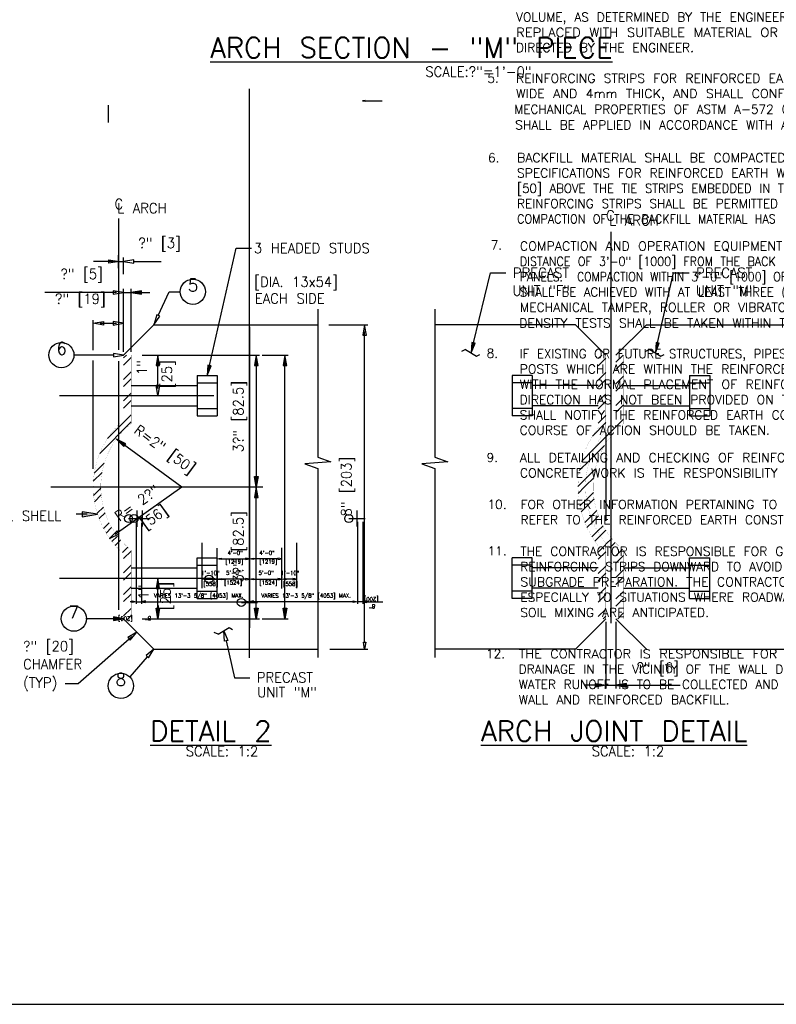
# Model space of a CAD drawing. Extents: x 0 to 1164, y 0 to 483.
# Tile 2 of 17: x 61 to 155, y 0 to 121. Entities that reach past the tile are written whole.
import ezdxf
from ezdxf.enums import TextEntityAlignment as Align

# ---------------------------------------------------------------- set-up
doc = ezdxf.new("R2010")
doc.units = 0
doc.header["$MEASUREMENT"] = 0
for name, color, linetype in [('ARC-CENT', 1, 'CONTINUOUS'), ('ARC-CONST', 1, 'CONTINUOUS'), ('DIM', 7, 'CONTINUOUS'), ('DIM-XREF', 1, 'CONTINUOUS'), ('FOOTING', 7, 'CONTINUOUS'), ('OUTLINE', 7, 'CONTINUOUS'), ('PAN_BLK', 7, 'CONTINUOUS'), ('PARTSLIST', 7, 'CONTINUOUS'), ('REBAR', 7, 'CONTINUOUS'), ('RS_LABELS', 7, 'CONTINUOUS'), ('TRASH', 1, 'CONTINUOUS'), ('WELDS', 1, 'CONTINUOUS')]:
    doc.layers.add(name, color=color, linetype=linetype)
doc.styles.add('TXT_SHX', font='txt.shx')

# ---------------------------------------------------------------- blocks, each defined once
blk = doc.blocks.new('NTS_G1')
at = {"layer": 'WELDS', "color": 24, "linetype": 'CONTINUOUS', "style": 'TXT_SHX'}
for s, width, p in [('VOLUME, AS DETERMINED BY THE ENGINEER, SHALL BE EXCAVATED AND', 0.998, (122.41, 121.18)), ('REPLACED WITH SUITABLE MATERIAL OR OTHERWISE STABILIZED AS', 1.079, (122.41, 119.29)), ('REINFORCING STRIPS FOR REINFORCED EARTH WALLS SHALL BE 50mm', 1.024, (122.41, 113.63)), ('WIDE AND 4mm THICK, AND SHALL CONFORM TO THE PHYSICAL AND', 1.043, (122.41, 111.75)), ('MECHANICAL PROPERTIES OF ASTM A-572 GRADE 65.', 0.994, (122.17, 109.81)), ('SHALL BE APPLIED IN ACCORDANCE WITH ASTM A-123.', 1.012, (122.29, 107.88)), ('BACKFILL MATERIAL SHALL BE COMPACTED IN ACCORDANCE WITH THE', 1.03, (122.53, 103.84)), ('SPECIFICATIONS FOR REINFORCED EARTH WALLS TO A LEVEL OF 2" (È)', 1.006, (122.53, 101.95)), ('[50] ABOVE THE TIE STRIPS EMBEDDED IN THE PANELS.  INSTALLATION OF', 0.958, (122.53, 100.06)), ('REINFORCING STRIPS SHALL BE PERMITTED ONLY AFTER PLACEMENT AND', 0.988, (122.53, 98.18)), ('COMPACTION OF THE BACKFILL MATERIAL HAS REACHED THE REQUIRED LEVEL.', 0.917, (122.53, 96.29)), ('COMPACTION AND OPERATION EQUIPMENT SHALL BE KEPT A MINIMUM', 1.04, (122.87, 92.94)), ('DISTANCE OF 3\'-0" [1000] FROM THE BACK FACE OF THE REINFORCED EARTH', 0.914, (122.87, 91.05)), ('PANELS.  COMPACTION WITHIN 3\'-0" [1000] OF THE REINFORCED EARTH PANELS', 0.888, (122.87, 89.17)), ('SHALL BE ACHIEVED WITH AT LEAST THREE (3) PASSES OF A LIGHTWEIGHT', 0.955, (122.87, 87.28)), ('MECHANICAL TAMPER, ROLLER OR VIBRATORY SYSTEM.              ', 1.016, (122.87, 85.4)), ('DENSITY TESTS SHALL BE TAKEN WITHIN THE 3 FT. ZONE [1000].', 1.016, (122.8, 83.46)), ('IF EXISTING OR FUTURE STRUCTURES, PIPES, FOUNDATIONS OR GUARDRAIL', 0.967, (122.85, 79.66)), ('POSTS WHICH ARE WITHIN THE REINFORCED EARTH VOLUME INTERFERE', 1.024, (122.85, 77.77)), ('WITH THE NORMAL PLACEMENT OF REINFORCING STRIPS AND SPECIFIC', 1.033, (122.85, 75.89)), ('DIRECTION HAS NOT BEEN PROVIDED ON THE PLANS, THE CONTRACTOR', 1.01, (122.85, 74)), ('SHALL NOTIFY THE REINFORCED EARTH COMPANY TO DETERMINE WHAT', 1.019, (122.85, 72.12)), ('COURSE OF ACTION SHOULD BE TAKEN.                           ', 1.013, (122.85, 70.23)), ('ALL DETAILING AND CHECKING OF REINFORCING STEEL FOR ANY C.I.P.', 1.035, (122.87, 66.86)), ('CONCRETE WORK IS THE RESPONSIBILITY OF THE CONTRACTOR.      ', 1.025, (122.87, 64.97)), ('FOR OTHER INFORMATION PERTAINING TO WALL CONSTRUCTION PLEASE', 1.019, (122.95, 61.08)), ('REFER TO THE REINFORCED EARTH CONSTRUCTION MANUAL.          ', 1.004, (122.95, 59.19)), ('THE CONTRACTOR IS RESPONSIBLE FOR GRADUALLY DEFLECTING UPPER', 1.011, (122.93, 55.3)), ('REINFORCING STRIPS DOWNWARD TO AVOID CONFLICTS WITH PAVING AND', 0.993, (122.93, 53.42)), ("SUBGRADE PREPARATION. THE CONTRACTOR'S ATTENTION IS DIRECTED", 1.03, (122.93, 51.53)), ('ESPECIALLY TO SITUATIONS WHERE ROADWAY SUPERELEVATION AND/OR', 1.007, (122.93, 49.65)), ('SOIL MIXING ARE ANTICIPATED.                                   ', 1.011, (122.93, 47.76)), ('THE CONTRACTOR IS RESPONSIBLE FOR CONTROLLING STORM WATER', 1.058, (122.74, 42.66)), ('DRAINAGE IN THE VICINITY OF THE WALL DURING CONSTRUCTION. STORM', 0.998, (122.74, 40.77)), ('WATER RUNOFF IS TO BE COLLECTED AND DISCHARGED AWAY FROM THE', 0.991, (122.74, 38.89)), ('WALL AND REINFORCED BACKFILL.                                ', 1.017, (122.74, 37))]:
    blk.add_text(s, height=1.1, dxfattribs=dict(at, width=width)).set_placement(p)
for s, p in [('DIRECTED BY THE ENGINEER.', (122.41, 117.42)), ('5.', (118.86, 113.63)), ('6.', (118.94, 103.83)), ('7.', (119.28, 93.06)), ('8.', (118.77, 79.72)), ('9.', (118.77, 66.87)), ('10.', (118.88, 61.09)), ('11.', (118.88, 55.36)), ('12.', (118.69, 42.68))]:
    blk.add_text(s, height=1.1, dxfattribs=at).set_placement(p)
blk = doc.blocks.new('NTS_G3')
at = {"layer": 'WELDS', "color": 24, "linetype": 'CONTINUOUS', "style": 'TXT_SHX'}
for s, width, p in [('VOLUME, AS DETERMINED BY THE ENGINEER, SHALL BE EXCAVATED AND', 0.998, (122.41, 121.18)), ('REPLACED WITH SUITABLE MATERIAL OR OTHERWISE STABILIZED AS', 1.079, (122.41, 119.29)), ('REINFORCING STRIPS FOR REINFORCED EARTH WALLS SHALL BE 50mm', 1.024, (122.41, 113.63)), ('WIDE AND 4mm THICK, AND SHALL CONFORM TO THE PHYSICAL AND', 1.043, (122.41, 111.75)), ('MECHANICAL PROPERTIES OF ASTM A-572 GRADE 65.', 0.994, (122.17, 109.81)), ('SHALL BE APPLIED IN ACCORDANCE WITH ASTM A-123.', 1.012, (122.29, 107.88)), ('BACKFILL MATERIAL SHALL BE COMPACTED IN ACCORDANCE WITH THE', 1.03, (122.53, 103.84)), ('SPECIFICATIONS FOR REINFORCED EARTH WALLS TO A LEVEL OF 2" (È)', 1.006, (122.53, 101.95)), ('[50] ABOVE THE TIE STRIPS EMBEDDED IN THE PANELS.  INSTALLATION OF', 0.958, (122.53, 100.06)), ('REINFORCING STRIPS SHALL BE PERMITTED ONLY AFTER PLACEMENT AND', 0.988, (122.53, 98.18)), ('COMPACTION OF THE BACKFILL MATERIAL HAS REACHED THE REQUIRED LEVEL.', 0.917, (122.53, 96.29)), ('COMPACTION AND OPERATION EQUIPMENT SHALL BE KEPT A MINIMUM', 1.04, (122.87, 92.94)), ('DISTANCE OF 3\'-0" [1000] FROM THE BACK FACE OF THE REINFORCED EARTH', 0.914, (122.87, 91.05)), ('PANELS.  COMPACTION WITHIN 3\'-0" [1000] OF THE REINFORCED EARTH PANELS', 0.888, (122.87, 89.17)), ('SHALL BE ACHIEVED WITH AT LEAST THREE (3) PASSES OF A LIGHTWEIGHT', 0.955, (122.87, 87.28)), ('MECHANICAL TAMPER, ROLLER OR VIBRATORY SYSTEM.              ', 1.016, (122.87, 85.4)), ('DENSITY TESTS SHALL BE TAKEN WITHIN THE 3 FT. ZONE [1000].', 1.016, (122.8, 83.46)), ('IF EXISTING OR FUTURE STRUCTURES, PIPES, FOUNDATIONS OR GUARDRAIL', 0.967, (122.85, 79.66)), ('POSTS WHICH ARE WITHIN THE REINFORCED EARTH VOLUME INTERFERE', 1.024, (122.85, 77.77)), ('WITH THE NORMAL PLACEMENT OF REINFORCING STRIPS AND SPECIFIC', 1.033, (122.85, 75.89)), ('DIRECTION HAS NOT BEEN PROVIDED ON THE PLANS, THE CONTRACTOR', 1.01, (122.85, 74)), ('SHALL NOTIFY THE REINFORCED EARTH COMPANY TO DETERMINE WHAT', 1.019, (122.85, 72.12)), ('COURSE OF ACTION SHOULD BE TAKEN.                           ', 1.013, (122.85, 70.23)), ('ALL DETAILING AND CHECKING OF REINFORCING STEEL FOR ANY C.I.P.', 1.035, (122.87, 66.86)), ('CONCRETE WORK IS THE RESPONSIBILITY OF THE CONTRACTOR.      ', 1.025, (122.87, 64.97)), ('FOR OTHER INFORMATION PERTAINING TO WALL CONSTRUCTION PLEASE', 1.019, (122.95, 61.08)), ('REFER TO THE REINFORCED EARTH CONSTRUCTION MANUAL.          ', 1.004, (122.95, 59.19)), ('THE CONTRACTOR IS RESPONSIBLE FOR GRADUALLY DEFLECTING UPPER', 1.011, (122.93, 55.3)), ('REINFORCING STRIPS DOWNWARD TO AVOID CONFLICTS WITH PAVING AND', 0.993, (122.93, 53.42)), ("SUBGRADE PREPARATION. THE CONTRACTOR'S ATTENTION IS DIRECTED", 1.03, (122.93, 51.53)), ('ESPECIALLY TO SITUATIONS WHERE ROADWAY SUPERELEVATION AND/OR', 1.007, (122.93, 49.65)), ('SOIL MIXING ARE ANTICIPATED.                                   ', 1.011, (122.93, 47.76)), ('THE CONTRACTOR IS RESPONSIBLE FOR CONTROLLING STORM WATER', 1.058, (122.74, 42.66)), ('DRAINAGE IN THE VICINITY OF THE WALL DURING CONSTRUCTION. STORM', 0.998, (122.74, 40.77)), ('WATER RUNOFF IS TO BE COLLECTED AND DISCHARGED AWAY FROM THE', 0.991, (122.74, 38.89)), ('WALL AND REINFORCED BACKFILL.                                ', 1.017, (122.74, 37))]:
    blk.add_text(s, height=1.1, dxfattribs=dict(at, width=width)).set_placement(p)
for s, p in [('DIRECTED BY THE ENGINEER.', (122.41, 117.42)), ('5.', (118.86, 113.63)), ('6.', (118.94, 103.83)), ('7.', (119.28, 93.06)), ('8.', (118.77, 79.72)), ('9.', (118.77, 66.87)), ('10.', (118.88, 61.09)), ('11.', (118.88, 55.36)), ('12.', (118.69, 42.68))]:
    blk.add_text(s, height=1.1, dxfattribs=at).set_placement(p)
blk = doc.blocks.new('CR_X1')
at = {"layer": 'PARTSLIST', "color": 253, "linetype": 'CONTINUOUS'}
blk.add_circle((0, 0), 0.1243, dxfattribs=at)

msp = doc.modelspace()

# ---------------------------------------------------------------- hatches: boundary and pattern name
at = {"layer": 'DIM-XREF', "linetype": 'CONTINUOUS'}
for points in [[(89.02, 55), (89.02, 54.83), (89.52, 54.92)], [(89.02, 55), (89.02, 54.83), (89.52, 54.92)], [(90.02, 55), (90.02, 54.83), (89.52, 54.92)], [(90.02, 55), (90.02, 54.83), (89.52, 54.92)], [(84.19, 52.51), (84.19, 52.34), (83.69, 52.43)], [(84.19, 52.51), (84.19, 52.34), (83.69, 52.43)], [(86.02, 52.51), (86.02, 52.34), (85.52, 52.43)], [(86.02, 52.51), (86.02, 52.34), (85.52, 52.43)], [(93.02, 52.51), (93.02, 52.34), (93.52, 52.43)], [(93.02, 52.51), (93.02, 52.34), (93.52, 52.43)], [(94.86, 52.51), (94.86, 52.34), (95.36, 52.43)], [(94.86, 52.51), (94.86, 52.34), (95.36, 52.43)], [(75.05, 49.56), (75.05, 49.73), (75.55, 49.64)], [(75.05, 49.56), (75.05, 49.73), (75.55, 49.64)], [(89.02, 49.56), (89.02, 49.73), (89.52, 49.64)], [(89.02, 49.56), (89.02, 49.73), (89.52, 49.64)], [(90.02, 49.56), (90.02, 49.73), (89.52, 49.64)], [(90.02, 49.56), (90.02, 49.73), (89.52, 49.64)], [(102.33, 49.56), (102.33, 49.73), (102.83, 49.64)], [(102.33, 49.56), (102.33, 49.73), (102.83, 49.64)], [(103.99, 49.56), (103.99, 49.73), (103.49, 49.64)], [(103.99, 49.56), (103.99, 49.73), (103.49, 49.64)]]:
    msp.add_hatch(color=7, dxfattribs=at).paths.add_polyline_path(points)
at = {"layer": 'OUTLINE', "linetype": 'CONTINUOUS'}
for points in [[(76.22, 87.55), (76.22, 87.98), (74.93, 87.76)], [(78.01, 78.76), (78.44, 78.76), (78.22, 80.05)], [(90.15, 78.76), (90.58, 78.76), (90.36, 80.05)], [(93.68, 78.76), (94.11, 78.76), (93.89, 80.05)], [(74.02, 68.76), (74.27, 69.11), (73.1, 69.7)], [(90.15, 65.09), (90.58, 65.09), (90.36, 63.8)], [(90.15, 62.51), (90.58, 62.51), (90.36, 63.8)], [(78.01, 51.26), (78.44, 51.26), (78.22, 52.55)], [(78.01, 48.84), (78.44, 48.84), (78.22, 47.55)], [(90.15, 48.84), (90.58, 48.84), (90.36, 47.55)], [(93.68, 48.84), (94.11, 48.84), (93.89, 47.55)], [(132.19, 39.12), (132.19, 39.55), (133.48, 39.34)], [(136.02, 39.12), (136.02, 39.55), (134.73, 39.34)]]:
    msp.add_hatch(color=7, dxfattribs=at).paths.add_polyline_path(points)
at = {"layer": 'PARTSLIST', "linetype": 'CONTINUOUS'}
for points in [[(117.35, 81.51), (116.94, 81.6), (116.87, 80.33)], [(140.07, 81.51), (139.67, 81.6), (139.59, 80.33)], [(84.79, 78.72), (84.38, 78.82), (84.31, 77.55)], [(68.9, 60.74), (68.9, 60.12), (70.77, 60.43)], [(72.74, 47.76), (72.74, 47.34), (73.99, 47.55)]]:
    msp.add_hatch(color=7, dxfattribs=at).paths.add_polyline_path(points)
at = {"layer": 'TRASH', "linetype": 'CONTINUOUS'}
msp.add_hatch(color=7, dxfattribs=at).paths.add_polyline_path([(103.78, 111.34), (103.78, 111.45), (103.45, 111.39)])
msp.add_hatch(color=7, dxfattribs=at).paths.add_polyline_path([(103.78, 111.34), (103.78, 111.45), (103.45, 111.39)])

# ---------------------------------------------------------------- linework, layer by layer
at = {"layer": 'ARC-CENT', "color": 7, "linetype": 'CONTINUOUS'}
msp.add_line((89.52, 83.55), (89.52, 46.4), dxfattribs=at)
msp.add_line((89.52, 83.55), (89.52, 46.4), dxfattribs=at)
at = {"layer": 'ARC-CONST', "color": 7, "linetype": 'CONTINUOUS'}
msp.add_line((89.52, 42.72), (89.52, 112.89), dxfattribs=at)
msp.add_line((89.52, 42.72), (89.52, 112.89), dxfattribs=at)
at = {"layer": 'DIM', "color": 7, "linetype": 'CONTINUOUS'}
for p, q in [((73.99, 79.71), (74.34, 80.05)), ((73.99, 78.82), (74.93, 79.76)), ((132.54, 79.62), (132.97, 80.05)), ((132.54, 78.74), (133.48, 79.67)), ((134.73, 79.16), (135.62, 80.05)), ((134.73, 78.27), (135.66, 79.21)), ((73.99, 77.05), (74.93, 77.99)), ((132.54, 76.97), (133.48, 77.91)), ((73.99, 76.17), (74.93, 77.11)), ((132.54, 76.08), (133.48, 77.02)), ((134.73, 76.5), (135.66, 77.44)), ((134.73, 75.62), (135.66, 76.56)), ((74.64, 75.05), (74.93, 75.34)), ((73.99, 74.4), (74.64, 75.05)), ((73.99, 73.52), (74.93, 74.46)), ((132.54, 74.32), (133.27, 75.05)), ((132.54, 73.43), (133.48, 74.37)), ((133.27, 75.05), (133.48, 75.25)), ((134.73, 73.85), (135.66, 74.79)), ((134.73, 72.97), (135.66, 73.91)), ((71.05, 67.92), (74.93, 71.8)), ((72.02, 69.78), (74.93, 72.69)), ((131.83, 70.07), (133.48, 71.72)), ((132.05, 68.52), (135.66, 72.14)), ((132.54, 71.66), (133.48, 72.6)), ((130.46, 66.93), (132.05, 68.52)), ((131.47, 67.07), (133.31, 68.9)), ((130.21, 65.8), (131.47, 67.07)), ((70.37, 65.48), (71.61, 66.72)), ((131.03, 64.85), (132.15, 65.98)), ((70.26, 64.49), (71.33, 65.56)), ((130.04, 63.86), (131.03, 64.85)), ((130.98, 63.92), (131.98, 64.91)), ((70.29, 62.75), (71.18, 63.64)), ((130.07, 63), (130.86, 63.8)), ((130.86, 63.8), (130.98, 63.92)), ((70.39, 61.97), (71.23, 62.8)), ((130.27, 61.45), (131.09, 62.26)), ((131.09, 62.26), (131.94, 63.11)), ((131.22, 61.51), (132.03, 62.31)), ((70.74, 60.54), (71.5, 61.3)), ((130.44, 60.73), (131.22, 61.51)), ((131.61, 60.13), (132.35, 60.87)), ((70.96, 59.89), (71.7, 60.62)), ((130.88, 59.4), (131.61, 60.13)), ((131.15, 58.79), (131.86, 59.49)), ((131.86, 59.49), (132.58, 60.21)), ((71.52, 58.67), (72.21, 59.37)), ((71.84, 58.11), (72.52, 58.79)), ((131.77, 57.63), (132.45, 58.32)), ((132.45, 58.32), (133.14, 59.01)), ((132.79, 57.77), (133.47, 58.45)), ((72.56, 57.06), (73.23, 57.73)), ((72.96, 56.58), (73.63, 57.24)), ((132.11, 57.1), (132.79, 57.77)), ((133.54, 56.76), (134.21, 57.43)), ((73.84, 55.69), (74.5, 56.35)), ((73.99, 54.96), (74.93, 55.89)), ((132.54, 55.75), (133.48, 56.69)), ((133.96, 56.29), (134.62, 56.96)), ((134.73, 55.29), (135.53, 56.1)), ((132.54, 54.87), (133.48, 55.81)), ((134.73, 54.41), (135.66, 55.34)), ((73.99, 53.19), (74.93, 54.13)), ((132.54, 53.1), (133.48, 54.04)), ((134.73, 52.64), (135.66, 53.58)), ((73.99, 52.3), (74.24, 52.55)), ((74.24, 52.55), (74.93, 53.24)), ((132.54, 52.22), (133.48, 53.16)), ((134.73, 51.76), (135.66, 52.69)), ((73.99, 50.54), (74.93, 51.47)), ((132.54, 50.45), (133.48, 51.39)), ((73.99, 49.65), (74.93, 50.59)), ((132.54, 49.57), (133.48, 50.51)), ((134.73, 49.99), (135.66, 50.92)), ((134.73, 49.1), (135.66, 50.04)), ((73.99, 47.89), (74.93, 48.82)), ((132.54, 47.8), (133.48, 48.74)), ((74.54, 47.55), (74.93, 47.94)), ((133.17, 47.55), (133.48, 47.85)), ((134.94, 47.55), (135.66, 48.27))]:
    msp.add_line(p, q, dxfattribs=at)
at = {"layer": 'DIM-XREF', "color": 24, "linetype": 'CONTINUOUS'}
for p, q in [((75.61, 60.89), (75.61, 58.89)), ((75.61, 60.89), (75.61, 58.89)), ((76.27, 60.9), (76.27, 58.9)), ((76.27, 60.9), (76.27, 58.9)), ((76.27, 60.9), (76.27, 58.9)), ((76.27, 60.9), (76.27, 58.9)), ((102.78, 60.9), (102.78, 58.9)), ((102.78, 60.9), (102.78, 58.9)), ((102.78, 60.9), (102.78, 58.9)), ((102.78, 60.9), (102.78, 58.9)), ((74.61, 59.89), (76.61, 59.89)), ((74.61, 59.89), (76.61, 59.89)), ((75.27, 59.9), (77.27, 59.9)), ((75.27, 59.9), (77.27, 59.9)), ((75.27, 59.9), (77.27, 59.9)), ((75.27, 59.9), (77.27, 59.9)), ((101.78, 59.9), (103.78, 59.9)), ((101.78, 59.9), (103.78, 59.9)), ((101.78, 59.9), (103.78, 59.9)), ((101.78, 59.9), (103.78, 59.9)), ((85.52, 53.43), (85.52, 51.43)), ((85.52, 53.43), (85.52, 51.43)), ((85.52, 53.43), (85.52, 51.43)), ((85.52, 53.43), (85.52, 51.43)), ((84.52, 52.43), (86.52, 52.43)), ((84.52, 52.43), (86.52, 52.43)), ((84.52, 52.43), (86.52, 52.43)), ((84.52, 52.43), (86.52, 52.43)), ((89.52, 50.55), (89.52, 48.55)), ((89.52, 50.55), (89.52, 48.55)), ((89.52, 50.55), (89.52, 48.55)), ((89.52, 50.55), (89.52, 48.55)), ((88.52, 49.55), (90.52, 49.55)), ((88.52, 49.55), (90.52, 49.55)), ((88.52, 49.55), (90.52, 49.55)), ((88.52, 49.55), (90.52, 49.55))]:
    msp.add_line(p, q, dxfattribs=at)
at = {"layer": 'DIM-XREF', "color": 7, "linetype": 'CONTINUOUS'}
for p, q in [((102.83, 59.49), (102.83, 49.38)), ((102.83, 59.49), (102.83, 49.38)), ((75.55, 59.37), (75.55, 49.38)), ((75.55, 59.37), (75.55, 49.38)), ((76.22, 59.38), (76.22, 49.38)), ((76.22, 59.38), (76.22, 49.38)), ((76.22, 59.38), (76.22, 49.38)), ((76.22, 59.38), (76.22, 49.38)), ((103.49, 59.48), (103.49, 49.38)), ((103.49, 59.48), (103.49, 49.38)), ((83.69, 51.33), (83.69, 56.9)), ((83.69, 51.33), (83.69, 56.9)), ((85.52, 51.26), (85.52, 56.23)), ((85.52, 51.26), (85.52, 56.23)), ((93.52, 51.26), (93.52, 56.27)), ((93.52, 51.26), (93.52, 56.27)), ((95.36, 51.33), (95.36, 56.9)), ((95.36, 51.33), (95.36, 56.9)), ((86.02, 54.92), (89.02, 54.92)), ((86.02, 54.92), (89.02, 54.92)), ((93.02, 54.92), (90.02, 54.92)), ((93.02, 54.92), (90.02, 54.92)), ((89.52, 51.93), (89.52, 53.65)), ((89.52, 51.93), (89.52, 53.65)), ((89.52, 51.93), (89.52, 53.65)), ((89.52, 51.93), (89.52, 53.65)), ((93.52, 51.45), (93.52, 53.63)), ((93.52, 51.45), (93.52, 53.63)), ((84.19, 52.43), (85.02, 52.43)), ((84.19, 52.43), (85.02, 52.43)), ((89.02, 52.43), (85.72, 52.43)), ((89.02, 52.43), (85.72, 52.43)), ((90.02, 52.43), (93.32, 52.43)), ((90.02, 52.43), (93.32, 52.43)), ((94.86, 52.43), (94.02, 52.43)), ((94.86, 52.43), (94.02, 52.43)), ((89.52, 49.8), (89.52, 51.31)), ((89.52, 49.8), (89.52, 51.31)), ((89.52, 49.8), (89.52, 51.31)), ((89.52, 49.8), (89.52, 51.31)), ((75.28, 49.64), (74.79, 49.64)), ((75.28, 49.64), (74.79, 49.64)), ((75.55, 49.64), (76.21, 49.64)), ((75.55, 49.64), (76.21, 49.64)), ((76.27, 49.64), (89.52, 49.64)), ((76.27, 49.64), (89.52, 49.64)), ((102.28, 49.64), (90.02, 49.64)), ((102.28, 49.64), (90.02, 49.64)), ((103.48, 49.64), (102.83, 49.64)), ((103.48, 49.64), (102.83, 49.64)), ((103.82, 49.64), (105.99, 49.64)), ((103.82, 49.64), (105.99, 49.64))]:
    msp.add_line(p, q, dxfattribs=at)
for points in [[(86.02, 55), (86.02, 54.83), (85.52, 54.92)], [(86.02, 55), (86.02, 54.83), (85.52, 54.92)], [(89.02, 55), (89.02, 54.83), (89.52, 54.92)], [(89.02, 55), (89.02, 54.83), (89.52, 54.92)], [(90.02, 55), (90.02, 54.83), (89.52, 54.92)], [(90.02, 55), (90.02, 54.83), (89.52, 54.92)], [(93.02, 55), (93.02, 54.83), (93.52, 54.92)], [(93.02, 55), (93.02, 54.83), (93.52, 54.92)], [(84.19, 52.51), (84.19, 52.34), (83.69, 52.43)], [(84.19, 52.51), (84.19, 52.34), (83.69, 52.43)], [(85.02, 52.51), (85.02, 52.34), (85.52, 52.43)], [(85.02, 52.51), (85.02, 52.34), (85.52, 52.43)], [(86.02, 52.51), (86.02, 52.34), (85.52, 52.43)], [(86.02, 52.51), (86.02, 52.34), (85.52, 52.43)], [(89.02, 52.51), (89.02, 52.34), (89.52, 52.43)], [(89.02, 52.51), (89.02, 52.34), (89.52, 52.43)], [(90.02, 52.51), (90.02, 52.34), (89.52, 52.43)], [(90.02, 52.51), (90.02, 52.34), (89.52, 52.43)], [(93.02, 52.51), (93.02, 52.34), (93.52, 52.43)], [(93.02, 52.51), (93.02, 52.34), (93.52, 52.43)], [(94.02, 52.51), (94.02, 52.34), (93.52, 52.43)], [(94.02, 52.51), (94.02, 52.34), (93.52, 52.43)], [(94.86, 52.51), (94.86, 52.34), (95.36, 52.43)], [(94.86, 52.51), (94.86, 52.34), (95.36, 52.43)], [(75.05, 49.56), (75.05, 49.73), (75.55, 49.64)], [(75.05, 49.56), (75.05, 49.73), (75.55, 49.64)], [(76.7, 49.56), (76.7, 49.73), (76.2, 49.64)], [(76.7, 49.56), (76.7, 49.73), (76.2, 49.64)], [(89.02, 49.56), (89.02, 49.73), (89.52, 49.64)], [(89.02, 49.56), (89.02, 49.73), (89.52, 49.64)], [(90.02, 49.56), (90.02, 49.73), (89.52, 49.64)], [(90.02, 49.56), (90.02, 49.73), (89.52, 49.64)], [(102.33, 49.56), (102.33, 49.73), (102.83, 49.64)], [(102.33, 49.56), (102.33, 49.73), (102.83, 49.64)], [(103.99, 49.56), (103.99, 49.73), (103.49, 49.64)], [(103.99, 49.56), (103.99, 49.73), (103.49, 49.64)]]:
    msp.add_lwpolyline(points, close=True, dxfattribs=at)
at = {"layer": 'DIM-XREF', "color": 24, "linetype": 'CONTINUOUS'}
for centre in [(74.61, 59.89), (74.61, 59.89), (75.27, 59.9), (75.27, 59.9), (75.27, 59.9), (75.27, 59.9), (101.78, 59.9), (101.78, 59.9), (101.78, 59.9), (101.78, 59.9), (84.52, 52.43), (84.52, 52.43), (84.52, 52.43), (84.52, 52.43), (88.52, 49.55), (88.52, 49.55), (88.52, 49.55), (88.52, 49.55)]:
    msp.add_circle(centre, 0.5, dxfattribs=at)
at = {"layer": 'DIM-XREF', "color": 7, "linetype": 'CONTINUOUS'}
for p in [(85.52, 52.68), (85.52, 52.68), (93.52, 52.68), (93.52, 52.68)]:
    msp.add_point(p, dxfattribs=at)
at = {"layer": 'FOOTING', "color": 7, "linetype": 'CONTINUOUS'}
for p, q in [((129.73, 83.8), (112.37, 83.8)), ((133.48, 80.05), (129.73, 83.8)), ((134.73, 80.05), (138.48, 83.8)), ((138.48, 83.8), (156.23, 83.8)), ((83.05, 77.55), (83.05, 72.55)), ((83.05, 77.55), (85.55, 77.55)), ((83.05, 76.64), (85.55, 76.64)), ((85.55, 77.55), (85.55, 72.55)), ((121.91, 77.55), (121.91, 72.55)), ((124.41, 77.55), (121.91, 77.55)), ((124.41, 76.64), (121.91, 76.64)), ((124.41, 77.55), (124.41, 72.55)), ((143.79, 77.55), (143.79, 72.55)), ((143.79, 77.55), (146.29, 77.55)), ((143.79, 76.64), (146.29, 76.64)), ((146.29, 77.55), (146.29, 72.55)), ((74.93, 76.3), (83.05, 76.3)), ((132.54, 76.3), (124.41, 76.3)), ((135.66, 76.3), (143.79, 76.3)), ((66.1, 75.05), (85.13, 75.05)), ((74.93, 73.8), (83.05, 73.8)), ((83.05, 73.46), (85.55, 73.46)), ((124.41, 73.46), (121.91, 73.46)), ((132.54, 73.8), (124.41, 73.8)), ((135.66, 73.8), (143.79, 73.8)), ((143.79, 73.46), (146.29, 73.46)), ((83.05, 72.55), (85.55, 72.55)), ((124.41, 72.55), (121.91, 72.55)), ((143.79, 72.55), (146.29, 72.55)), ((65.02, 63.8), (91.16, 63.8)), ((83.05, 50.05), (83.05, 55.05)), ((83.05, 55.05), (85.55, 55.05)), ((85.55, 50.05), (85.55, 55.05)), ((121.91, 50.05), (121.91, 55.05)), ((124.41, 55.05), (121.91, 55.05)), ((124.41, 50.05), (124.41, 55.05)), ((143.79, 50.05), (143.79, 55.05)), ((143.79, 55.05), (146.29, 55.05)), ((146.29, 50.05), (146.29, 55.05)), ((74.93, 53.8), (83.05, 53.8)), ((83.05, 54.14), (85.55, 54.14)), ((124.41, 54.14), (121.91, 54.14)), ((132.54, 53.8), (124.41, 53.8)), ((135.66, 53.8), (143.79, 53.8)), ((143.79, 54.14), (146.29, 54.14)), ((66.1, 52.55), (85.13, 52.55)), ((74.93, 51.3), (83.05, 51.3)), ((132.54, 51.3), (124.41, 51.3)), ((135.66, 51.3), (143.79, 51.3)), ((83.05, 50.96), (85.55, 50.96)), ((83.05, 50.05), (85.55, 50.05)), ((124.41, 50.96), (121.91, 50.96)), ((124.41, 50.05), (121.91, 50.05)), ((143.79, 50.96), (146.29, 50.96)), ((143.79, 50.05), (146.29, 50.05)), ((129.73, 43.8), (133.48, 47.55)), ((138.48, 43.8), (134.73, 47.55)), ((129.73, 43.8), (112.37, 43.8)), ((140.1, 43.8), (156.93, 43.8))]:
    msp.add_line(p, q, dxfattribs=at)
at = {"layer": 'FOOTING', "color": 7, "linetype": 'CONTINUOUS', "const_width": 0.00984}
for points in [[(73.99, 72.05), (73.99, 80.05), (74.93, 80.05), (73.99, 80.05), (74.93, 80.05), (74.93, 71.61, 0.480384), (74.93, 55.99), (74.93, 47.55), (73.99, 47.55), (74.93, 47.55), (73.99, 47.55), (73.99, 55.56, -0.454859)], [(134.73, 47.55), (134.73, 55.56, -0.454859), (134.73, 72.05), (134.73, 80.05), (135.66, 80.05), (135.66, 71.61, 0.480384), (135.66, 55.99), (135.66, 47.55)]]:
    msp.add_lwpolyline(points, format="xyb", close=True, dxfattribs=at)
msp.add_lwpolyline([(133.48, 56.84), (133.48, 47.55), (132.54, 47.55), (132.54, 56.51, -0.342997), (132.54, 71.09), (132.54, 80.05), (133.48, 80.05), (133.48, 70.76)], format="xyb", dxfattribs=at)
at = {"layer": 'OUTLINE', "color": 7, "linetype": 'CONTINUOUS'}
for p, q in [((73.37, 90.76), (73.37, 92.39)), ((73.16, 91.6), (70.29, 91.6)), ((73.37, 91.6), (73.99, 91.6)), ((73.99, 90.04), (73.99, 92.08)), ((73.13, 87.76), (64.29, 87.76)), ((73.99, 80.44), (73.99, 88.23)), ((73.99, 87.76), (74.93, 87.76)), ((74.93, 80.44), (74.93, 88.23)), ((75.79, 87.76), (77.21, 87.76)), ((70.24, 80.64), (70.24, 84.36)), ((71.1, 83.97), (73.13, 83.97)), ((73.99, 80.44), (73.99, 84.36)), ((99.32, 83.8), (104.12, 83.8)), ((103.73, 44.66), (103.73, 82.94)), ((70.24, 66.04), (70.24, 79.37)), ((76.3, 80.05), (90.75, 80.05)), ((76.3, 80.05), (81.12, 80.05)), ((78.22, 75.91), (78.22, 79.19)), ((90.36, 79.19), (90.36, 63.8)), ((91.07, 80.05), (94.28, 80.05)), ((93.89, 48.41), (93.89, 79.19)), ((76.3, 75.05), (81.12, 75.05)), ((73.8, 69.19), (81.18, 63.8)), ((72.97, 57.95), (81.18, 63.8)), ((83.21, 63.8), (90.75, 63.8)), ((83.21, 63.8), (90.75, 63.8)), ((90.36, 48.41), (90.36, 63.8)), ((76.3, 52.55), (81.12, 52.55)), ((78.22, 48.41), (78.22, 51.69)), ((76.3, 47.55), (90.75, 47.55)), ((76.3, 47.55), (81.12, 47.55)), ((91.07, 47.55), (94.28, 47.55)), ((133.48, 47.16), (133.48, 38.95)), ((134.73, 47.16), (134.73, 38.95)), ((74.99, 45.33), (68.37, 39.51)), ((99.44, 43.8), (104.12, 43.8)), ((68.37, 39.51), (66.8, 39.51)), ((132.19, 39.34), (130.93, 39.34)), ((133.48, 39.34), (134.73, 39.34)), ((135.59, 39.34), (142.64, 39.34))]:
    msp.add_line(p, q, dxfattribs=at)
for points in [[(72.7, 87.98), (72.7, 87.55), (73.99, 87.76)], [(76.22, 87.55), (76.22, 87.98), (74.93, 87.76)], [(71.53, 84.18), (71.53, 83.75), (70.24, 83.97)], [(72.7, 84.18), (72.7, 83.75), (73.99, 83.97)], [(103.51, 82.51), (103.94, 82.51), (103.73, 83.8)], [(78.01, 78.76), (78.44, 78.76), (78.22, 80.05)], [(90.15, 78.76), (90.58, 78.76), (90.36, 80.05)], [(93.68, 78.76), (94.11, 78.76), (93.89, 80.05)], [(78.01, 76.34), (78.44, 76.34), (78.22, 75.05)], [(74.02, 68.76), (74.27, 69.11), (73.1, 69.7)], [(90.15, 65.09), (90.58, 65.09), (90.36, 63.8)], [(90.15, 62.51), (90.58, 62.51), (90.36, 63.8)], [(73.45, 58.03), (73.2, 58.37), (72.27, 57.45)], [(78.01, 51.26), (78.44, 51.26), (78.22, 52.55)], [(78.01, 48.84), (78.44, 48.84), (78.22, 47.55)], [(90.15, 48.84), (90.58, 48.84), (90.36, 47.55)], [(93.68, 48.84), (94.11, 48.84), (93.89, 47.55)], [(74.53, 45.21), (74.81, 44.89), (75.64, 45.9)], [(103.58, 44.66), (103.87, 44.66), (103.73, 43.8)], [(132.19, 39.12), (132.19, 39.55), (133.48, 39.34)], [(136.02, 39.12), (136.02, 39.55), (134.73, 39.34)]]:
    msp.add_lwpolyline(points, close=True, dxfattribs=at)
at = {"layer": 'PAN_BLK', "color": 3, "linetype": 'CONTINUOUS'}
msp.add_line((0, 0), (354.01, 0), dxfattribs=at)
at = {"layer": 'PARTSLIST', "color": 7, "linetype": 'CONTINUOUS'}
for p, q in [((84.59, 78.77), (87.87, 93.23)), ((87.87, 93.23), (89.79, 93.23)), ((75.24, 91.6), (78.63, 91.6)), ((117.14, 81.55), (119.24, 90.18)), ((119.24, 90.18), (121.15, 90.18)), ((139.87, 81.55), (141.84, 90.18)), ((141.84, 90.18), (143.75, 90.18)), ((78.27, 84.93), (79.63, 87.86)), ((79.63, 87.86), (80.98, 87.86)), ((72.74, 80.05), (67.88, 80.05)), ((69.52, 60.43), (68.14, 60.43)), ((72.74, 47.55), (69.34, 47.55)), ((86.64, 44.82), (87.67, 40.25)), ((76.92, 42.86), (74.75, 40.37)), ((87.67, 40.25), (89.58, 40.25))]:
    msp.add_line(p, q, dxfattribs=at)
for points in [[(72.19, 91.4), (72.19, 91.81), (73.44, 91.6)], [(75.24, 91.4), (75.24, 91.81), (73.99, 91.6)], [(78.46, 84.85), (78.08, 85.02), (77.74, 83.8)], [(117.35, 81.51), (116.94, 81.6), (116.87, 80.33)], [(140.07, 81.51), (139.67, 81.6), (139.59, 80.33)], [(72.74, 80.26), (72.74, 79.84), (73.99, 80.05)], [(84.79, 78.72), (84.38, 78.82), (84.31, 77.55)], [(68.9, 60.74), (68.9, 60.12), (70.77, 60.43)], [(72.74, 47.76), (72.74, 47.34), (73.99, 47.55)], [(86.84, 44.86), (86.44, 44.77), (86.36, 46.03)], [(76.76, 43), (77.08, 42.72), (77.74, 43.8)]]:
    msp.add_lwpolyline(points, close=True, dxfattribs=at)
at = {"layer": 'REBAR', "color": 7, "linetype": 'CONTINUOUS'}
for p, q in [((97.94, 85.71), (97.94, 67.48)), ((99.55, 66.9), (96.36, 66.63)), ((97.94, 67.48), (99.55, 66.9)), ((96.36, 66.63), (97.94, 66.08)), ((97.94, 66.08), (97.94, 42.78))]:
    msp.add_line(p, q, dxfattribs=at)
msp.add_lwpolyline([(112.37, 85.71), (112.37, 67.48), (113.98, 66.9), (110.79, 66.63), (112.37, 66.08), (112.37, 42.78)], dxfattribs=at)
at = {"layer": 'RS_LABELS', "color": 7, "linetype": 'CONTINUOUS'}
for p, q in [((73.37, 96.88), (73.37, 80.69)), ((134.1, 95.23), (134.1, 47)), ((73.99, 80.05), (77.74, 83.8)), ((77.74, 83.8), (97.94, 83.8)), ((73.37, 79.32), (73.37, 48.64)), ((133.48, 70.46), (133.48, 59.62)), ((77.74, 43.8), (73.99, 47.55)), ((77.74, 43.8), (97.94, 43.8))]:
    msp.add_line(p, q, dxfattribs=at)
at = {"layer": 'TRASH', "color": 7, "linetype": 'CONTINUOUS'}
for p, q in [((72.14, 108.73), (72.14, 110.85)), ((72.14, 108.73), (72.14, 110.85)), ((103.78, 111.39), (105.9, 111.39)), ((103.78, 111.39), (105.9, 111.39))]:
    msp.add_line(p, q, dxfattribs=at)
msp.add_lwpolyline([(103.78, 111.34), (103.78, 111.45), (103.45, 111.39)], close=True, dxfattribs=at)
msp.add_lwpolyline([(103.78, 111.34), (103.78, 111.45), (103.45, 111.39)], close=True, dxfattribs=at)
at = {"layer": 'WELDS', "color": 2, "linetype": 'CONTINUOUS'}
for p, q in [((116.17, 80.74), (115.66, 80.51)), ((138.9, 80.74), (138.39, 80.51)), ((85.66, 45.63), (85.16, 45.86))]:
    msp.add_line(p, q, dxfattribs=at)
for points in [[(116.17, 80.74), (117.52, 79.91), (117.94, 80.14)], [(138.9, 80.74), (140.25, 79.91), (140.67, 80.14)], [(85.66, 45.63), (87.02, 46.46), (87.43, 46.23)]]:
    msp.add_lwpolyline(points, dxfattribs=at)

# ---------------------------------------------------------------- block references
at = {"layer": 'PARTSLIST', "linetype": 'CONTINUOUS', "xscale": 12.5, "yscale": 12.5, "zscale": 12.5}
for p in [(82.54, 87.86), (66.32, 80.05), (67.86, 47.55), (73.66, 39.26)]:
    msp.add_blockref('CR_X1', p, dxfattribs=at)
at = {"layer": 'WELDS', "linetype": 'CONTINUOUS'}
for name in ['NTS_G1', 'NTS_G3']:
    msp.add_blockref(name, (0, 0), dxfattribs=at)

# ---------------------------------------------------------------- texts
at = {"layer": 'DIM-XREF', "color": 5, "linetype": 'CONTINUOUS', "style": 'TXT_SHX', "width": 0.95}
for s, p in [('4\'-0"', (87.75, 55.41)), ('4\'-0"', (87.75, 55.41)), ('4\'-0"', (91.69, 55.41)), ('4\'-0"', (91.69, 55.41)), ('[1219]', (87.66, 54.34)), ('[1219]', (87.66, 54.34)), ('[1219]', (91.84, 54.34)), ('[1219]', (91.84, 54.34)), ('1\'-10"', (84.7, 52.93)), ('1\'-10"', (84.7, 52.93)), ('5\'-0"', (87.58, 52.96)), ('5\'-0"', (87.58, 52.96)), ('5\'-0"', (91.58, 52.96)), ('5\'-0"', (91.58, 52.96)), ('1\'-10"', (94.53, 52.93)), ('1\'-10"', (94.53, 52.93)), ('[1524]', (87.5, 51.75)), ('[1524]', (87.5, 51.75)), ('[1524]', (91.84, 51.75)), ('[1524]', (91.84, 51.75)), ('[558]', (84.74, 51.59)), ('[558]', (84.74, 51.59)), ('[558]', (94.58, 51.59)), ('[558]', (94.58, 51.59)), ('VARIES 13\'-3 5/8" [4053] MAX.', (83.25, 50.14)), ('VARIES 13\'-3 5/8" [4053] MAX.', (83.25, 50.14)), ('VARIES 13\'-3 5/8" [4053] MAX.', (96.51, 50.14)), ('VARIES 13\'-3 5/8" [4053] MAX.', (96.51, 50.14))]:
    msp.add_text(s, height=0.5, dxfattribs=at).set_placement(p, align=Align.CENTER)
for s, p in [('[200]', (104.54, 50.19)), ('[200]', (104.54, 50.19)), ('8"', (104.66, 49.31)), ('8"', (104.66, 49.31)), ('[200]', (74.21, 47.8)), ('[200]', (74.21, 47.8)), ('8"', (77.01, 47.85)), ('8"', (77.01, 47.85))]:
    msp.add_text(s, height=0.5, rotation=180, dxfattribs=at).set_placement(p, align=Align.CENTER)
at = {"layer": 'OUTLINE', "color": 7, "linetype": 'CONTINUOUS', "style": 'TXT_SHX', "width": 0.95}
for s, p in [('SCALE:?"=1\'-0"', (117.76, 114.37)), ('?" [3]', (78.43, 93.24)), ('?" [5]', (68.82, 89.43)), ('?" [19]', (68.66, 86.37)), ('?" [6]', (139.88, 40.88)), ('SCALE: 1:2', (86.13, 30.59)), ('SCALE: 1:2', (136.21, 30.59))]:
    msp.add_text(s, height=1.25, dxfattribs=at).set_placement(p, align=Align.CENTER)
for s, rotation, p in [('1" ', 90, (76.88, 79.04)), ('[25]', 90, (79.96, 77.69)), ('3?" [82.5]', 90, (88.77, 72.46)), ('R=2" [50]', 323.8682, (78.69, 67.96)), ('8" [203]', 90, (102.09, 63.83)), ('R= 2?" ', 35.4853, (76.43, 61.61)), ('[56]', 35.4853, (78.12, 59.59)), ('3?" [82.5]', 90, (88.77, 56.41)), ('1" ', 90, (77.07, 51.36)), ('[25]', 90, (79.78, 50.34))]:
    msp.add_text(s, height=1.25, rotation=rotation, dxfattribs=at).set_placement(p, align=Align.CENTER)
at = {"layer": 'OUTLINE', "color": 7, "linetype": 'CONTINUOUS', "style": 'TXT_SHX'}
for s, p in [('%%uDETAIL 2', (77.26, 32.44)), ('%%uARCH JOINT DETAIL', (118.08, 32.44))]:
    msp.add_text(s, height=2.5, dxfattribs=at).set_placement(p)
at = {"layer": 'PARTSLIST', "color": 7, "linetype": 'CONTINUOUS', "style": 'TXT_SHX'}
msp.add_text('%%uARCH SECTION - "M" PIECE', height=2.5, dxfattribs=at).set_placement((84.67, 116.72))
at = {"layer": 'PARTSLIST', "color": 7, "linetype": 'CONTINUOUS', "style": 'TXT_SHX', "width": 0.95}
for s, p in [('C', (72.88, 98.06)), ('L ARCH', (73.21, 97.54)), ('C', (133.51, 96.63)), ('L ARCH', (133.91, 96.04)), ('3 HEADED STUDS', (90.07, 92.62)), ('PRECAST', (122.02, 89.57)), ('PRECAST', (144.62, 89.57)), ('[DIA. 13x54]', (90.11, 88.46)), ('UNIT "F"', (121.96, 87.37)), ('UNIT "M"', (144.57, 87.37)), ('EACH SIDE', (90.19, 86.4)), ('STEEL SHELL', (55.76, 59.6)), ('?" [20]', (61.6, 43.53)), ('CHAMFER', (61.6, 41.31)), ('(TYP)', (61.6, 39.03)), ('PRECAST', (90.43, 39.68)), ('UNIT "M"', (90.47, 37.86))]:
    msp.add_text(s, height=1.25, dxfattribs=at).set_placement(p)
for s, p in [('5', (82.56, 87.89)), ('6', (66.35, 80.09)), ('7', (67.86, 47.57)), ('8', (73.66, 39.28))]:
    msp.add_text(s, height=1.56, dxfattribs=at).set_placement(p, align=Align.CENTER)

doc.saveas('drawing.dxf')
